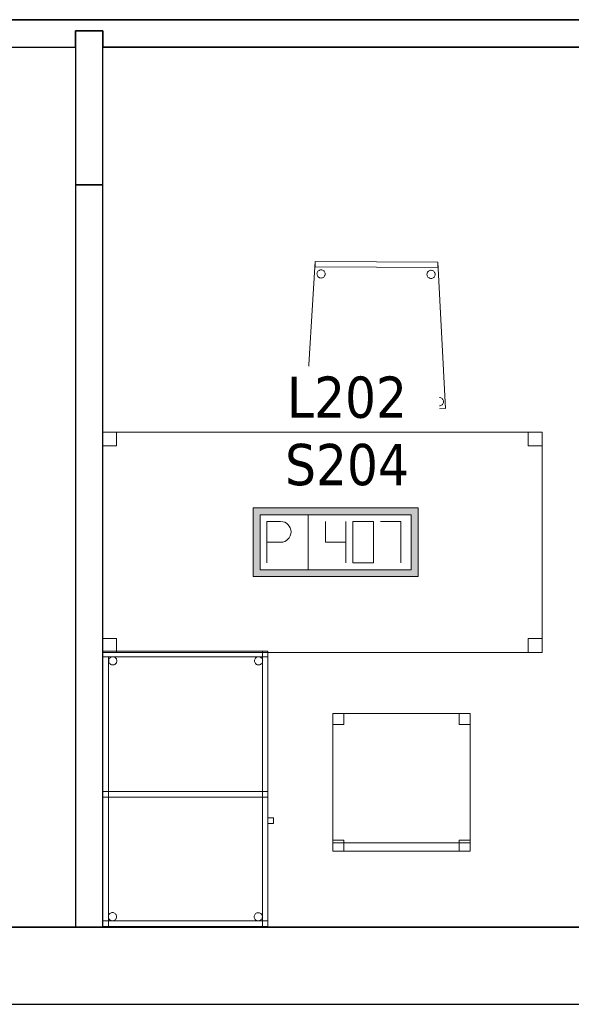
# Model space of a CAD drawing. Header units: metres. Extents: x 397.7 to 427.5, y 12.7 to 28.4.
# Tile 14 of 130: x 408.2 to 410.3, y 12.8 to 16.4. Entities that reach past the tile are written whole.
import ezdxf

# ---------------------------------------------------------------- set-up
doc = ezdxf.new("R2010")
doc.units = ezdxf.units.M
doc.layers.add('01_SUELOS', color=7, linetype='Continuous', lineweight=25, true_color=0x007f00)
for name, color, linetype, lineweight in [('02_MOBILIARIO', 7, 'Continuous', 18), ('A-DETL-____-MBND', 7, 'Continuous', 18), ('A-WALL-____-MCUT', 7, 'Continuous', 25), ('A-WALL-____-OTLN', 7, 'Continuous', 25), ('E-ELEC-FIXT-IDEN', 7, 'Continuous', 30)]:
    doc.layers.add(name, color=color, linetype=linetype, lineweight=lineweight)
doc.styles.add('Tahoma_3', font='tahoma.ttf', dxfattribs={"height": 0.15})

# ---------------------------------------------------------------- blocks, each defined once
blk = doc.blocks.new('Family - Taula 100X60_P2-152700-05_ELEC_P2')
at = {"layer": 'A-DETL-____-MBND', "color": 253, "true_color": 0xaaaaaa}
for p, q in [((0, 1), (0.58, 1)), ((0, 0), (0, 1)), ((0.58, 1), (0, 1)), ((0, 1), (0, 0)), ((0.6, 1), (0, 1)), ((0, 1), (0.6, 1)), ((0, 1), (0, 0)), ((0, 0), (0, 1)), ((0, 0.98), (0, 1)), ((0, 1), (0, 0.98)), ((0, 1), (0.6, 1)), ((0.6, 1), (0, 1)), ((0.6, 1), (0, 1)), ((0, 1), (0.6, 1)), ((0, 1), (0, 0)), ((0, 0), (0, 1)), ((0, 0.98), (0.02, 0.98)), ((0.02, 0.98), (0, 0.98)), ((0, 0), (0, 0.98)), ((0, 0.98), (0, 0)), ((0.6, 0.98), (0, 0.98)), ((0, 0.98), (0.6, 0.98)), ((0.02, 0.98), (0.02, 0)), ((0.02, 0), (0.02, 0.98)), ((0.0212, 0.965), (0.0215, 0.9676)), ((0.0215, 0.9676), (0.0212, 0.965)), ((0.0215, 0.9676), (0.0221, 0.9701)), ((0.0221, 0.9701), (0.0215, 0.9676)), ((0.0221, 0.9701), (0.0232, 0.9725)), ((0.0232, 0.9725), (0.0221, 0.9701)), ((0.0232, 0.9725), (0.0247, 0.9746)), ((0.0247, 0.9746), (0.0232, 0.9725)), ((0.0247, 0.9746), (0.0266, 0.9764)), ((0.0266, 0.9764), (0.0247, 0.9746)), ((0.0266, 0.9764), (0.0287, 0.9779)), ((0.0287, 0.9779), (0.0266, 0.9764)), ((0.0287, 0.9779), (0.0311, 0.979)), ((0.0311, 0.979), (0.0287, 0.9779)), ((0.0311, 0.979), (0.0336, 0.9797)), ((0.0336, 0.9797), (0.0311, 0.979)), ((0.0336, 0.9797), (0.0362, 0.9799)), ((0.0362, 0.9799), (0.0336, 0.9797)), ((0.0362, 0.9799), (0.0388, 0.9797)), ((0.0388, 0.9797), (0.0362, 0.9799)), ((0.0388, 0.9797), (0.0413, 0.979)), ((0.0413, 0.979), (0.0388, 0.9797)), ((0.0413, 0.979), (0.0436, 0.9779)), ((0.0436, 0.9779), (0.0413, 0.979)), ((0.0436, 0.9779), (0.0458, 0.9764)), ((0.0458, 0.9764), (0.0436, 0.9779)), ((0.0458, 0.9764), (0.0476, 0.9746)), ((0.0476, 0.9746), (0.0458, 0.9764)), ((0.0476, 0.9746), (0.0491, 0.9725)), ((0.0491, 0.9725), (0.0476, 0.9746)), ((0.0491, 0.9725), (0.0502, 0.9701)), ((0.0502, 0.9701), (0.0491, 0.9725)), ((0.0502, 0.9701), (0.0509, 0.9676)), ((0.0509, 0.9676), (0.0502, 0.9701)), ((0.0509, 0.9676), (0.0511, 0.965)), ((0.0511, 0.965), (0.0509, 0.9676)), ((0.5512, 0.965), (0.5515, 0.9676)), ((0.5515, 0.9676), (0.5512, 0.965)), ((0.5515, 0.9676), (0.5521, 0.9701)), ((0.5521, 0.9701), (0.5515, 0.9676)), ((0.5521, 0.9701), (0.5532, 0.9725)), ((0.5532, 0.9725), (0.5521, 0.9701)), ((0.5532, 0.9725), (0.5547, 0.9746)), ((0.5547, 0.9746), (0.5532, 0.9725)), ((0.5547, 0.9746), (0.5566, 0.9764)), ((0.5566, 0.9764), (0.5547, 0.9746)), ((0.5566, 0.9764), (0.5587, 0.9779)), ((0.5587, 0.9779), (0.5566, 0.9764)), ((0.5587, 0.9779), (0.5611, 0.979)), ((0.5611, 0.979), (0.5587, 0.9779)), ((0.5611, 0.979), (0.5636, 0.9797)), ((0.5636, 0.9797), (0.5611, 0.979)), ((0.5636, 0.9797), (0.5662, 0.9799)), ((0.5662, 0.9799), (0.5636, 0.9797)), ((0.5662, 0.9799), (0.5688, 0.9797)), ((0.5688, 0.9797), (0.5662, 0.9799)), ((0.5688, 0.9797), (0.5713, 0.979)), ((0.5713, 0.979), (0.5688, 0.9797)), ((0.5713, 0.979), (0.5736, 0.9779)), ((0.5736, 0.9779), (0.5713, 0.979)), ((0.5736, 0.9779), (0.5758, 0.9764)), ((0.5758, 0.9764), (0.5736, 0.9779)), ((0.5758, 0.9764), (0.5776, 0.9746)), ((0.5776, 0.9746), (0.5758, 0.9764)), ((0.5776, 0.9746), (0.5791, 0.9725)), ((0.5791, 0.9725), (0.5776, 0.9746)), ((0.5791, 0.9725), (0.5802, 0.9701)), ((0.5802, 0.9701), (0.5791, 0.9725)), ((0.58, 1), (0.58, 0)), ((0.58, 0), (0.58, 1)), ((0.5802, 0.9701), (0.5809, 0.9676)), ((0.5809, 0.9676), (0.5802, 0.9701)), ((0.5809, 0.9676), (0.5811, 0.965)), ((0.5811, 0.965), (0.5809, 0.9676)), ((0.6, 0), (0.6, 1)), ((0.6, 1), (0.6, 0)), ((0.6, 1), (0.6, 0.98)), ((0.6, 1), (0.6, 0.98)), ((0.6, 0), (0.6, 1)), ((0.6, 1), (0.6, 0)), ((0.0215, 0.9624), (0.0212, 0.965)), ((0.0212, 0.965), (0.0215, 0.9624)), ((0.0221, 0.9599), (0.0215, 0.9624)), ((0.0215, 0.9624), (0.0221, 0.9599)), ((0.0232, 0.9575), (0.0221, 0.9599)), ((0.0221, 0.9599), (0.0232, 0.9575)), ((0.0247, 0.9554), (0.0232, 0.9575)), ((0.0232, 0.9575), (0.0247, 0.9554)), ((0.0266, 0.9536), (0.0247, 0.9554)), ((0.0247, 0.9554), (0.0266, 0.9536)), ((0.0287, 0.9521), (0.0266, 0.9536)), ((0.0266, 0.9536), (0.0287, 0.9521)), ((0.0311, 0.951), (0.0287, 0.9521)), ((0.0287, 0.9521), (0.0311, 0.951)), ((0.0336, 0.9503), (0.0311, 0.951)), ((0.0311, 0.951), (0.0336, 0.9503)), ((0.0362, 0.9501), (0.0336, 0.9503)), ((0.0336, 0.9503), (0.0362, 0.9501)), ((0.0388, 0.9503), (0.0362, 0.9501)), ((0.0362, 0.9501), (0.0388, 0.9503)), ((0.0413, 0.951), (0.0388, 0.9503)), ((0.0388, 0.9503), (0.0413, 0.951)), ((0.0436, 0.9521), (0.0413, 0.951)), ((0.0413, 0.951), (0.0436, 0.9521)), ((0.0458, 0.9536), (0.0436, 0.9521)), ((0.0436, 0.9521), (0.0458, 0.9536)), ((0.0476, 0.9554), (0.0458, 0.9536)), ((0.0458, 0.9536), (0.0476, 0.9554)), ((0.0491, 0.9575), (0.0476, 0.9554)), ((0.0476, 0.9554), (0.0491, 0.9575)), ((0.0502, 0.9599), (0.0491, 0.9575)), ((0.0491, 0.9575), (0.0502, 0.9599)), ((0.0509, 0.9624), (0.0502, 0.9599)), ((0.0502, 0.9599), (0.0509, 0.9624)), ((0.0511, 0.965), (0.0509, 0.9624)), ((0.0509, 0.9624), (0.0511, 0.965)), ((0.5515, 0.9624), (0.5512, 0.965)), ((0.5512, 0.965), (0.5515, 0.9624)), ((0.5521, 0.9599), (0.5515, 0.9624)), ((0.5515, 0.9624), (0.5521, 0.9599)), ((0.5532, 0.9575), (0.5521, 0.9599)), ((0.5521, 0.9599), (0.5532, 0.9575)), ((0.5547, 0.9554), (0.5532, 0.9575)), ((0.5532, 0.9575), (0.5547, 0.9554)), ((0.5566, 0.9536), (0.5547, 0.9554)), ((0.5547, 0.9554), (0.5566, 0.9536)), ((0.5587, 0.9521), (0.5566, 0.9536)), ((0.5566, 0.9536), (0.5587, 0.9521)), ((0.5611, 0.951), (0.5587, 0.9521)), ((0.5587, 0.9521), (0.5611, 0.951)), ((0.5636, 0.9503), (0.5611, 0.951)), ((0.5611, 0.951), (0.5636, 0.9503)), ((0.5662, 0.9501), (0.5636, 0.9503)), ((0.5636, 0.9503), (0.5662, 0.9501)), ((0.5688, 0.9503), (0.5662, 0.9501)), ((0.5662, 0.9501), (0.5688, 0.9503)), ((0.5713, 0.951), (0.5688, 0.9503)), ((0.5688, 0.9503), (0.5713, 0.951)), ((0.5736, 0.9521), (0.5713, 0.951)), ((0.5713, 0.951), (0.5736, 0.9521)), ((0.5758, 0.9536), (0.5736, 0.9521)), ((0.5736, 0.9521), (0.5758, 0.9536)), ((0.5776, 0.9554), (0.5758, 0.9536)), ((0.5758, 0.9536), (0.5776, 0.9554)), ((0.5791, 0.9575), (0.5776, 0.9554)), ((0.5776, 0.9554), (0.5791, 0.9575)), ((0.5802, 0.9599), (0.5791, 0.9575)), ((0.5791, 0.9575), (0.5802, 0.9599)), ((0.5809, 0.9624), (0.5802, 0.9599)), ((0.5802, 0.9599), (0.5809, 0.9624)), ((0.5811, 0.965), (0.5809, 0.9624)), ((0.5809, 0.9624), (0.5811, 0.965)), ((0, 0.47), (0, 0.49)), ((0, 0.49), (0, 0.47)), ((0, 0.49), (0.6, 0.49)), ((0.6, 0.49), (0, 0.49)), ((0, 0.47), (0, 0.49)), ((0, 0.49), (0, 0.47)), ((0, 0.49), (0.58, 0.49)), ((0.58, 0.49), (0, 0.49)), ((0.6, 0.47), (0, 0.47)), ((0, 0.47), (0.6, 0.47)), ((0.58, 0.47), (0, 0.47)), ((0, 0.47), (0.58, 0.47)), ((0.58, 0.49), (0.58, 0.47)), ((0.58, 0.49), (0.58, 0.47)), ((0.58, 0.49), (0.6, 0.49)), ((0.6, 0.49), (0.58, 0.49)), ((0.58, 0), (0.58, 0.49)), ((0.58, 0.49), (0.58, 0)), ((0.6, 0.49), (0.6, 0.47)), ((0.6, 0.49), (0.6, 0.47)), ((0.6, 0.49), (0.6, 0)), ((0.6, 0), (0.6, 0.49)), ((0.6, 0.3744), (0.6, 0.3944)), ((0.6, 0.3944), (0.62, 0.3944)), ((0.62, 0.3944), (0.6, 0.3944)), ((0.6, 0.3944), (0.6, 0.3744)), ((0.62, 0.3944), (0.62, 0.3744)), ((0.62, 0.3744), (0.62, 0.3944)), ((0.62, 0.3744), (0.6, 0.3744)), ((0.6, 0.3744), (0.62, 0.3744)), ((0.02, 0.0353), (0.0203, 0.0379)), ((0.0203, 0.0379), (0.02, 0.0353)), ((0.0203, 0.0379), (0.0209, 0.0404)), ((0.0209, 0.0404), (0.0203, 0.0379)), ((0.0209, 0.0404), (0.022, 0.0428)), ((0.022, 0.0428), (0.0209, 0.0404)), ((0.022, 0.0428), (0.0235, 0.0449)), ((0.0235, 0.0449), (0.022, 0.0428)), ((0.0235, 0.0449), (0.0254, 0.0467)), ((0.0254, 0.0467), (0.0235, 0.0449)), ((0.0254, 0.0467), (0.0275, 0.0482)), ((0.0275, 0.0482), (0.0254, 0.0467)), ((0.0275, 0.0482), (0.0299, 0.0493)), ((0.0299, 0.0493), (0.0275, 0.0482)), ((0.0299, 0.0493), (0.0324, 0.05)), ((0.0324, 0.05), (0.0299, 0.0493)), ((0.0324, 0.05), (0.035, 0.0502)), ((0.035, 0.0502), (0.0324, 0.05)), ((0.035, 0.0502), (0.0376, 0.05)), ((0.0376, 0.05), (0.035, 0.0502)), ((0.0376, 0.05), (0.0401, 0.0493)), ((0.0401, 0.0493), (0.0376, 0.05)), ((0.0401, 0.0493), (0.0424, 0.0482)), ((0.0424, 0.0482), (0.0401, 0.0493)), ((0.0424, 0.0482), (0.0446, 0.0467)), ((0.0446, 0.0467), (0.0424, 0.0482)), ((0.0446, 0.0467), (0.0464, 0.0449)), ((0.0464, 0.0449), (0.0446, 0.0467)), ((0.0464, 0.0449), (0.0479, 0.0428)), ((0.0479, 0.0428), (0.0464, 0.0449)), ((0.0479, 0.0428), (0.049, 0.0404)), ((0.049, 0.0404), (0.0479, 0.0428)), ((0.049, 0.0404), (0.0497, 0.0379)), ((0.0497, 0.0379), (0.049, 0.0404)), ((0.0497, 0.0379), (0.0499, 0.0353)), ((0.0499, 0.0353), (0.0497, 0.0379)), ((0.5501, 0.035), (0.5503, 0.0375)), ((0.5503, 0.0375), (0.5501, 0.035)), ((0.5503, 0.0375), (0.551, 0.0401)), ((0.551, 0.0401), (0.5503, 0.0375)), ((0.551, 0.0401), (0.5521, 0.0424)), ((0.5521, 0.0424), (0.551, 0.0401)), ((0.5521, 0.0424), (0.5536, 0.0446)), ((0.5536, 0.0446), (0.5521, 0.0424)), ((0.5536, 0.0446), (0.5554, 0.0464)), ((0.5554, 0.0464), (0.5536, 0.0446)), ((0.5554, 0.0464), (0.5575, 0.0479)), ((0.5575, 0.0479), (0.5554, 0.0464)), ((0.5575, 0.0479), (0.5599, 0.049)), ((0.5599, 0.049), (0.5575, 0.0479)), ((0.5599, 0.049), (0.5624, 0.0497)), ((0.5624, 0.0497), (0.5599, 0.049)), ((0.5624, 0.0497), (0.565, 0.0499)), ((0.565, 0.0499), (0.5624, 0.0497)), ((0.565, 0.0499), (0.5676, 0.0497)), ((0.5676, 0.0497), (0.565, 0.0499)), ((0.5676, 0.0497), (0.5701, 0.049)), ((0.5701, 0.049), (0.5676, 0.0497)), ((0.5701, 0.049), (0.5725, 0.0479)), ((0.5725, 0.0479), (0.5701, 0.049)), ((0.5725, 0.0479), (0.5746, 0.0464)), ((0.5746, 0.0464), (0.5725, 0.0479)), ((0.5746, 0.0464), (0.5764, 0.0446)), ((0.5764, 0.0446), (0.5746, 0.0464)), ((0.5764, 0.0446), (0.5779, 0.0424)), ((0.5779, 0.0424), (0.5764, 0.0446)), ((0.5779, 0.0424), (0.579, 0.0401)), ((0.579, 0.0401), (0.5779, 0.0424)), ((0.579, 0.0401), (0.5797, 0.0375)), ((0.5797, 0.0375), (0.579, 0.0401)), ((0.5797, 0.0375), (0.5799, 0.035)), ((0.5799, 0.035), (0.5797, 0.0375)), ((0, 0), (0, 0.02)), ((0, 0.02), (0, 0)), ((0, 0.02), (0.6, 0.02)), ((0.6, 0.02), (0, 0.02)), ((0, 0), (0.6, 0)), ((0.6, 0), (0, 0)), ((0.6, 0), (0, 0)), ((0, 0), (0.6, 0)), ((0.02, 0), (0, 0)), ((0, 0), (0.6, 0)), ((0.6, 0), (0, 0)), ((0.0203, 0.0327), (0.02, 0.0353)), ((0.02, 0.0353), (0.0203, 0.0327)), ((0.0209, 0.0302), (0.0203, 0.0327)), ((0.0203, 0.0327), (0.0209, 0.0302)), ((0.022, 0.0278), (0.0209, 0.0302)), ((0.0209, 0.0302), (0.022, 0.0278)), ((0.0235, 0.0257), (0.022, 0.0278)), ((0.022, 0.0278), (0.0235, 0.0257)), ((0.0254, 0.0238), (0.0235, 0.0257)), ((0.0235, 0.0257), (0.0254, 0.0238)), ((0.0275, 0.0224), (0.0254, 0.0238)), ((0.0254, 0.0238), (0.0275, 0.0224)), ((0.0299, 0.0213), (0.0275, 0.0224)), ((0.0275, 0.0224), (0.0299, 0.0213)), ((0.0324, 0.0206), (0.0299, 0.0213)), ((0.0299, 0.0213), (0.0324, 0.0206)), ((0.035, 0.0204), (0.0324, 0.0206)), ((0.0324, 0.0206), (0.035, 0.0204)), ((0.0376, 0.0206), (0.035, 0.0204)), ((0.035, 0.0204), (0.0376, 0.0206)), ((0.0401, 0.0213), (0.0376, 0.0206)), ((0.0376, 0.0206), (0.0401, 0.0213)), ((0.0424, 0.0224), (0.0401, 0.0213)), ((0.0401, 0.0213), (0.0424, 0.0224)), ((0.0446, 0.0238), (0.0424, 0.0224)), ((0.0424, 0.0224), (0.0446, 0.0238)), ((0.0464, 0.0257), (0.0446, 0.0238)), ((0.0446, 0.0238), (0.0464, 0.0257)), ((0.0479, 0.0278), (0.0464, 0.0257)), ((0.0464, 0.0257), (0.0479, 0.0278)), ((0.049, 0.0302), (0.0479, 0.0278)), ((0.0479, 0.0278), (0.049, 0.0302)), ((0.0497, 0.0327), (0.049, 0.0302)), ((0.049, 0.0302), (0.0497, 0.0327)), ((0.0499, 0.0353), (0.0497, 0.0327)), ((0.0497, 0.0327), (0.0499, 0.0353)), ((0.5503, 0.0324), (0.5501, 0.035)), ((0.5501, 0.035), (0.5503, 0.0324)), ((0.551, 0.0298), (0.5503, 0.0324)), ((0.5503, 0.0324), (0.551, 0.0298)), ((0.5521, 0.0275), (0.551, 0.0298)), ((0.551, 0.0298), (0.5521, 0.0275)), ((0.5536, 0.0254), (0.5521, 0.0275)), ((0.5521, 0.0275), (0.5536, 0.0254)), ((0.5554, 0.0235), (0.5536, 0.0254)), ((0.5536, 0.0254), (0.5554, 0.0235)), ((0.5575, 0.022), (0.5554, 0.0235)), ((0.5554, 0.0235), (0.5575, 0.022)), ((0.5599, 0.0209), (0.5575, 0.022)), ((0.5575, 0.022), (0.5599, 0.0209)), ((0.5624, 0.0202), (0.5599, 0.0209)), ((0.5599, 0.0209), (0.5624, 0.0202)), ((0.565, 0.02), (0.5624, 0.0202)), ((0.5624, 0.0202), (0.565, 0.02)), ((0.5676, 0.0202), (0.565, 0.02)), ((0.565, 0.02), (0.5676, 0.0202)), ((0.5701, 0.0209), (0.5676, 0.0202)), ((0.5676, 0.0202), (0.5701, 0.0209)), ((0.5725, 0.022), (0.5701, 0.0209)), ((0.5701, 0.0209), (0.5725, 0.022)), ((0.5746, 0.0235), (0.5725, 0.022)), ((0.5725, 0.022), (0.5746, 0.0235)), ((0.5764, 0.0254), (0.5746, 0.0235)), ((0.5746, 0.0235), (0.5764, 0.0254)), ((0.5779, 0.0275), (0.5764, 0.0254)), ((0.5764, 0.0254), (0.5779, 0.0275)), ((0.579, 0.0298), (0.5779, 0.0275)), ((0.5779, 0.0275), (0.579, 0.0298)), ((0.5797, 0.0324), (0.579, 0.0298)), ((0.579, 0.0298), (0.5797, 0.0324)), ((0.5799, 0.035), (0.5797, 0.0324)), ((0.5797, 0.0324), (0.5799, 0.035)), ((0.6, 0), (0.58, 0)), ((0.6, 0), (0.58, 0)), ((0.6, 0.02), (0.6, 0)), ((0.6, 0.02), (0.6, 0)), ((0.58, 0), (0, 0)), ((0, 0), (0.58, 0)), ((0.02, 0), (0, 0))]:
    blk.add_line(p, q, dxfattribs=at)
blk = doc.blocks.new('Family - Mampara P2-152729-05_ELEC_P2')
at = {"layer": 'A-WALL-____-MCUT', "color": 253, "true_color": 0xaaaaaa}
for p, q in [((0.56, 0.1), (0, 0.1)), ((0, 0.1), (0, 0)), ((0.56, 0), (0.56, 0.1)), ((0, 0), (0.56, 0))]:
    blk.add_line(p, q, dxfattribs=at)
at = {"layer": 'A-WALL-____-OTLN', "color": 253, "true_color": 0xaaaaaa}
for p, q in [((0.56, 0.1), (0, 0.1)), ((0, 0.1), (0, 0)), ((0.56, 0), (0.56, 0.1)), ((0, 0), (0.56, 0))]:
    blk.add_line(p, q, dxfattribs=at)
at = {"layer": 'A-WALL-____-OTLN', "color": 253, "lineweight": 18, "true_color": 0xaaaaaa}
blk.add_line((0, 0), (0.56, 0), dxfattribs=at)
blk = doc.blocks.new('Family - Mur P2-152758-05_ELEC_P2')
at = {"layer": 'A-WALL-____-MCUT', "color": 253, "true_color": 0xaaaaaa}
for p, q in [((25.4738, 0.28), (0.0555, 0.28)), ((0, 0), (25.4158, 0))]:
    blk.add_line(p, q, dxfattribs=at)
at = {"layer": 'A-WALL-____-OTLN', "color": 253, "true_color": 0xaaaaaa}
for p, q in [((25.4738, 0.28), (0.0555, 0.28)), ((0, 0), (25.4158, 0))]:
    blk.add_line(p, q, dxfattribs=at)
at = {"layer": 'A-WALL-____-OTLN', "color": 253, "lineweight": 18, "true_color": 0xaaaaaa}
blk.add_line((0, 0), (25.4158, 0), dxfattribs=at)
blk = doc.blocks.new('Family - Evans P2-152760-05_ELEC_P2')
at = {"layer": 'A-WALL-____-MCUT', "color": 253, "true_color": 0xaaaaaa}
for p, q in [((2.698, 0.1), (0, 0.1)), ((0, 0.1), (0, 0)), ((2.698, 0), (2.698, 0.1)), ((0, 0), (2.698, 0))]:
    blk.add_line(p, q, dxfattribs=at)
at = {"layer": 'A-WALL-____-OTLN', "color": 253, "true_color": 0xaaaaaa}
for p, q in [((2.698, 0.1), (0, 0.1)), ((0, 0.1), (0, 0)), ((2.698, 0), (2.698, 0.1)), ((0, 0), (2.698, 0))]:
    blk.add_line(p, q, dxfattribs=at)
at = {"layer": 'A-WALL-____-OTLN', "color": 253, "lineweight": 18, "true_color": 0xaaaaaa}
blk.add_line((0, 0), (2.698, 0), dxfattribs=at)
blk = doc.blocks.new('Family - LONDR55-XX_ZZ-ARQ-CAA-M3D-Londres55-152793-05_ELEC_P2')
at = {"layer": '01_SUELOS', "color": 9, "true_color": 0xaad4aa}
for p, q in [((0, 0), (25.4191, 0)), ((25.4191, 0), (0, 0))]:
    blk.add_line(p, q, dxfattribs=at)
blk = doc.blocks.new('Family - Mampara P2-152874-05_ELEC_P2')
at = {"layer": 'A-WALL-____-MCUT', "color": 253, "true_color": 0xaaaaaa}
for p, q in [((6.3478, 0.1), (4.1378, 0.1)), ((6.3478, 0.04), (6.3478, 0.1)), ((8.3078, 0.1), (6.4478, 0.1)), ((6.4478, 0.1), (6.4478, 0.04)), ((6.4478, 0.04), (6.3478, 0.04)), ((4.1378, 0), (8.3078, 0))]:
    blk.add_line(p, q, dxfattribs=at)
at = {"layer": 'A-WALL-____-OTLN', "color": 253, "true_color": 0xaaaaaa}
for p, q in [((4.1378, 0.1), (6.3478, 0.1)), ((6.3478, 0.1), (6.3478, 0.04)), ((6.4478, 0.04), (6.4478, 0.1)), ((8.3078, 0.1), (6.4478, 0.1)), ((6.3478, 0.04), (6.4478, 0.04)), ((8.3078, 0), (4.1378, 0))]:
    blk.add_line(p, q, dxfattribs=at)
at = {"layer": 'A-WALL-____-OTLN', "color": 253, "lineweight": 18, "true_color": 0xaaaaaa}
blk.add_line((0, 0), (9.2978, 0), dxfattribs=at)
blk = doc.blocks.new('Family - Cadira confident_P2-152899-05_ELEC_P2')
at = {"layer": 'A-DETL-____-MBND', "color": 253, "true_color": 0xaaaaaa}
for p, q in [((0, 0.0022), (0.0323, 0.5347)), ((0.0323, 0.5347), (0, 0.0022)), ((0.0322, 0.5147), (0.0323, 0.5347)), ((0.0323, 0.5347), (0.0322, 0.5147)), ((0.4787, 0.5127), (0.0322, 0.5147)), ((0.0322, 0.5147), (0.4787, 0.5127)), ((0.0323, 0.5347), (0.4788, 0.5327)), ((0.4788, 0.5327), (0.0323, 0.5347)), ((0.0323, 0.5347), (0.4788, 0.5327)), ((0.4788, 0.5327), (0.0323, 0.5347)), ((0.0426, 0.4991), (0.0444, 0.501)), ((0.0444, 0.501), (0.0426, 0.4991)), ((0.0444, 0.501), (0.0466, 0.5024)), ((0.0466, 0.5024), (0.0444, 0.501)), ((0.0466, 0.5024), (0.0489, 0.5035)), ((0.0489, 0.5035), (0.0466, 0.5024)), ((0.0489, 0.5035), (0.0515, 0.5042)), ((0.0515, 0.5042), (0.0489, 0.5035)), ((0.0515, 0.5042), (0.054, 0.5044)), ((0.054, 0.5044), (0.0515, 0.5042)), ((0.054, 0.5044), (0.0566, 0.5042)), ((0.0566, 0.5042), (0.054, 0.5044)), ((0.0566, 0.5042), (0.0592, 0.5035)), ((0.0592, 0.5035), (0.0566, 0.5042)), ((0.0592, 0.5035), (0.0615, 0.5024)), ((0.0615, 0.5024), (0.0592, 0.5035)), ((0.0615, 0.5024), (0.0636, 0.5009)), ((0.0636, 0.5009), (0.0615, 0.5024)), ((0.4466, 0.5007), (0.4489, 0.5018)), ((0.4489, 0.5018), (0.4466, 0.5007)), ((0.4489, 0.5018), (0.4514, 0.5025)), ((0.4514, 0.5025), (0.4489, 0.5018)), ((0.4514, 0.5025), (0.454, 0.5027)), ((0.454, 0.5027), (0.4514, 0.5025)), ((0.454, 0.5027), (0.4566, 0.5024)), ((0.4566, 0.5024), (0.454, 0.5027)), ((0.4566, 0.5024), (0.4591, 0.5018)), ((0.4591, 0.5018), (0.4566, 0.5024)), ((0.4591, 0.5018), (0.4615, 0.5006)), ((0.4615, 0.5006), (0.4591, 0.5018)), ((0.4788, 0.5327), (0.4787, 0.5127)), ((0.4787, 0.5127), (0.4788, 0.5327)), ((0.4788, 0.5327), (0.5065, 0)), ((0.5065, 0), (0.4788, 0.5327)), ((0.039, 0.4895), (0.0393, 0.4921)), ((0.0393, 0.4921), (0.039, 0.4895)), ((0.0393, 0.4869), (0.039, 0.4895)), ((0.039, 0.4895), (0.0393, 0.4869)), ((0.0393, 0.4921), (0.04, 0.4946)), ((0.04, 0.4946), (0.0393, 0.4921)), ((0.0399, 0.4844), (0.0393, 0.4869)), ((0.0393, 0.4869), (0.0399, 0.4844)), ((0.041, 0.4821), (0.0399, 0.4844)), ((0.0399, 0.4844), (0.041, 0.4821)), ((0.04, 0.4946), (0.0411, 0.497)), ((0.0411, 0.497), (0.04, 0.4946)), ((0.0425, 0.4799), (0.041, 0.4821)), ((0.041, 0.4821), (0.0425, 0.4799)), ((0.0411, 0.497), (0.0426, 0.4991)), ((0.0426, 0.4991), (0.0411, 0.497)), ((0.0443, 0.4781), (0.0425, 0.4799)), ((0.0425, 0.4799), (0.0443, 0.4781)), ((0.0465, 0.4766), (0.0443, 0.4781)), ((0.0443, 0.4781), (0.0465, 0.4766)), ((0.0488, 0.4755), (0.0465, 0.4766)), ((0.0465, 0.4766), (0.0488, 0.4755)), ((0.0513, 0.4748), (0.0488, 0.4755)), ((0.0488, 0.4755), (0.0513, 0.4748)), ((0.0539, 0.4745), (0.0513, 0.4748)), ((0.0513, 0.4748), (0.0539, 0.4745)), ((0.0565, 0.4748), (0.0539, 0.4745)), ((0.0539, 0.4745), (0.0565, 0.4748)), ((0.059, 0.4754), (0.0565, 0.4748)), ((0.0565, 0.4748), (0.059, 0.4754)), ((0.0614, 0.4765), (0.059, 0.4754)), ((0.059, 0.4754), (0.0614, 0.4765)), ((0.0635, 0.478), (0.0614, 0.4765)), ((0.0614, 0.4765), (0.0635, 0.478)), ((0.0654, 0.4798), (0.0635, 0.478)), ((0.0635, 0.478), (0.0654, 0.4798)), ((0.0636, 0.5009), (0.0655, 0.499)), ((0.0655, 0.499), (0.0636, 0.5009)), ((0.0669, 0.4819), (0.0654, 0.4798)), ((0.0654, 0.4798), (0.0669, 0.4819)), ((0.0655, 0.499), (0.067, 0.4969)), ((0.067, 0.4969), (0.0655, 0.499)), ((0.068, 0.4843), (0.0669, 0.4819)), ((0.0669, 0.4819), (0.068, 0.4843)), ((0.067, 0.4969), (0.068, 0.4945)), ((0.068, 0.4945), (0.067, 0.4969)), ((0.068, 0.4945), (0.0687, 0.492)), ((0.0687, 0.492), (0.068, 0.4945)), ((0.0687, 0.4868), (0.068, 0.4843)), ((0.068, 0.4843), (0.0687, 0.4868)), ((0.0687, 0.492), (0.0689, 0.4894)), ((0.0689, 0.4894), (0.0687, 0.492)), ((0.0689, 0.4894), (0.0687, 0.4868)), ((0.0687, 0.4868), (0.0689, 0.4894)), ((0.439, 0.4878), (0.4393, 0.4904)), ((0.4393, 0.4904), (0.439, 0.4878)), ((0.4393, 0.4852), (0.439, 0.4878)), ((0.439, 0.4878), (0.4393, 0.4852)), ((0.4393, 0.4904), (0.44, 0.4929)), ((0.44, 0.4929), (0.4393, 0.4904)), ((0.4399, 0.4827), (0.4393, 0.4852)), ((0.4393, 0.4852), (0.4399, 0.4827)), ((0.441, 0.4803), (0.4399, 0.4827)), ((0.4399, 0.4827), (0.441, 0.4803)), ((0.44, 0.4929), (0.4411, 0.4953)), ((0.4411, 0.4953), (0.44, 0.4929)), ((0.4425, 0.4782), (0.441, 0.4803)), ((0.441, 0.4803), (0.4425, 0.4782)), ((0.4411, 0.4953), (0.4426, 0.4974)), ((0.4426, 0.4974), (0.4411, 0.4953)), ((0.4443, 0.4763), (0.4425, 0.4782)), ((0.4425, 0.4782), (0.4443, 0.4763)), ((0.4426, 0.4974), (0.4444, 0.4992)), ((0.4444, 0.4992), (0.4426, 0.4974)), ((0.4465, 0.4748), (0.4443, 0.4763)), ((0.4443, 0.4763), (0.4465, 0.4748)), ((0.4444, 0.4992), (0.4466, 0.5007)), ((0.4466, 0.5007), (0.4444, 0.4992)), ((0.4488, 0.4737), (0.4465, 0.4748)), ((0.4465, 0.4748), (0.4488, 0.4737)), ((0.4513, 0.473), (0.4488, 0.4737)), ((0.4488, 0.4737), (0.4513, 0.473)), ((0.4539, 0.4728), (0.4513, 0.473)), ((0.4513, 0.473), (0.4539, 0.4728)), ((0.4565, 0.473), (0.4539, 0.4728)), ((0.4539, 0.4728), (0.4565, 0.473)), ((0.459, 0.4737), (0.4565, 0.473)), ((0.4565, 0.473), (0.459, 0.4737)), ((0.4614, 0.4748), (0.459, 0.4737)), ((0.459, 0.4737), (0.4614, 0.4748)), ((0.4635, 0.4763), (0.4614, 0.4748)), ((0.4614, 0.4748), (0.4635, 0.4763)), ((0.4615, 0.5006), (0.4636, 0.4991)), ((0.4636, 0.4991), (0.4615, 0.5006)), ((0.4654, 0.4781), (0.4635, 0.4763)), ((0.4635, 0.4763), (0.4654, 0.4781)), ((0.4636, 0.4991), (0.4655, 0.4973)), ((0.4655, 0.4973), (0.4636, 0.4991)), ((0.4669, 0.4802), (0.4654, 0.4781)), ((0.4654, 0.4781), (0.4669, 0.4802)), ((0.4655, 0.4973), (0.4669, 0.4951)), ((0.4669, 0.4951), (0.4655, 0.4973)), ((0.4669, 0.4951), (0.468, 0.4928)), ((0.468, 0.4928), (0.4669, 0.4951)), ((0.468, 0.4826), (0.4669, 0.4802)), ((0.4669, 0.4802), (0.468, 0.4826)), ((0.468, 0.4928), (0.4687, 0.4903)), ((0.4687, 0.4903), (0.468, 0.4928)), ((0.4687, 0.4851), (0.468, 0.4826)), ((0.468, 0.4826), (0.4687, 0.4851)), ((0.4687, 0.4903), (0.4689, 0.4877)), ((0.4689, 0.4877), (0.4687, 0.4903)), ((0.4689, 0.4877), (0.4687, 0.4851)), ((0.4687, 0.4851), (0.4689, 0.4877)), ((0.0114, 0.0347), (0.0129, 0.0368)), ((0.0129, 0.0368), (0.0114, 0.0347)), ((0.0129, 0.0368), (0.0148, 0.0387)), ((0.0148, 0.0387), (0.0129, 0.0368)), ((0.0148, 0.0387), (0.0169, 0.0402)), ((0.0169, 0.0402), (0.0148, 0.0387)), ((0.0169, 0.0402), (0.0193, 0.0413)), ((0.0193, 0.0413), (0.0169, 0.0402)), ((0.0193, 0.0413), (0.0218, 0.0419)), ((0.0218, 0.0419), (0.0193, 0.0413)), ((0.0218, 0.0419), (0.0244, 0.0421)), ((0.0244, 0.0421), (0.0218, 0.0419)), ((0.0244, 0.0421), (0.027, 0.0419)), ((0.027, 0.0419), (0.0244, 0.0421)), ((0.027, 0.0419), (0.0295, 0.0412)), ((0.0295, 0.0412), (0.027, 0.0419)), ((0.0295, 0.0412), (0.0319, 0.0401)), ((0.0319, 0.0401), (0.0295, 0.0412)), ((0.0319, 0.0401), (0.034, 0.0386)), ((0.034, 0.0386), (0.0319, 0.0401)), ((0.034, 0.0386), (0.0358, 0.0367)), ((0.0358, 0.0367), (0.034, 0.0386)), ((0.0358, 0.0367), (0.0373, 0.0346)), ((0.0373, 0.0346), (0.0358, 0.0367)), ((0.4729, 0.0348), (0.4748, 0.0367)), ((0.4748, 0.0367), (0.4729, 0.0348)), ((0.4748, 0.0367), (0.4769, 0.0382)), ((0.4769, 0.0382), (0.4748, 0.0367)), ((0.4769, 0.0382), (0.4793, 0.0393)), ((0.4793, 0.0393), (0.4769, 0.0382)), ((0.4793, 0.0393), (0.4818, 0.0399)), ((0.4818, 0.0399), (0.4793, 0.0393)), ((0.4818, 0.0399), (0.4844, 0.0401)), ((0.4844, 0.0401), (0.4818, 0.0399)), ((0.4844, 0.0401), (0.487, 0.0399)), ((0.487, 0.0399), (0.4844, 0.0401)), ((0.487, 0.0399), (0.4895, 0.0392)), ((0.4895, 0.0392), (0.487, 0.0399)), ((0.4895, 0.0392), (0.4919, 0.0381)), ((0.4919, 0.0381), (0.4895, 0.0392)), ((0.4919, 0.0381), (0.494, 0.0366)), ((0.494, 0.0366), (0.4919, 0.0381)), ((0.494, 0.0366), (0.4958, 0.0347)), ((0.4958, 0.0347), (0.494, 0.0366)), ((0.5065, 0), (0, 0.0022)), ((0, 0.0022), (0.5065, 0)), ((0.0094, 0.0273), (0.0096, 0.0298)), ((0.0096, 0.0298), (0.0094, 0.0273)), ((0.0096, 0.0247), (0.0094, 0.0273)), ((0.0094, 0.0273), (0.0096, 0.0247)), ((0.0096, 0.0298), (0.0103, 0.0324)), ((0.0103, 0.0324), (0.0096, 0.0298)), ((0.0103, 0.0221), (0.0096, 0.0247)), ((0.0096, 0.0247), (0.0103, 0.0221)), ((0.0103, 0.0324), (0.0114, 0.0347)), ((0.0114, 0.0347), (0.0103, 0.0324)), ((0.0114, 0.0198), (0.0103, 0.0221)), ((0.0103, 0.0221), (0.0114, 0.0198)), ((0.0128, 0.0176), (0.0114, 0.0198)), ((0.0114, 0.0198), (0.0128, 0.0176)), ((0.0147, 0.0158), (0.0128, 0.0176)), ((0.0128, 0.0176), (0.0147, 0.0158)), ((0.0168, 0.0143), (0.0147, 0.0158)), ((0.0147, 0.0158), (0.0168, 0.0143)), ((0.0192, 0.0132), (0.0168, 0.0143)), ((0.0168, 0.0143), (0.0192, 0.0132)), ((0.0217, 0.0125), (0.0192, 0.0132)), ((0.0192, 0.0132), (0.0217, 0.0125)), ((0.0243, 0.0123), (0.0217, 0.0125)), ((0.0217, 0.0125), (0.0243, 0.0123)), ((0.0269, 0.0125), (0.0243, 0.0123)), ((0.0243, 0.0123), (0.0269, 0.0125)), ((0.0294, 0.0131), (0.0269, 0.0125)), ((0.0269, 0.0125), (0.0294, 0.0131)), ((0.0317, 0.0142), (0.0294, 0.0131)), ((0.0294, 0.0131), (0.0317, 0.0142)), ((0.0339, 0.0157), (0.0317, 0.0142)), ((0.0317, 0.0142), (0.0339, 0.0157)), ((0.0357, 0.0175), (0.0339, 0.0157)), ((0.0339, 0.0157), (0.0357, 0.0175)), ((0.0372, 0.0197), (0.0357, 0.0175)), ((0.0357, 0.0175), (0.0372, 0.0197)), ((0.0383, 0.022), (0.0372, 0.0197)), ((0.0372, 0.0197), (0.0383, 0.022)), ((0.0373, 0.0346), (0.0384, 0.0322)), ((0.0384, 0.0322), (0.0373, 0.0346)), ((0.039, 0.0245), (0.0383, 0.022)), ((0.0383, 0.022), (0.039, 0.0245)), ((0.0384, 0.0322), (0.0391, 0.0297)), ((0.0391, 0.0297), (0.0384, 0.0322)), ((0.0393, 0.0271), (0.039, 0.0245)), ((0.039, 0.0245), (0.0393, 0.0271)), ((0.0391, 0.0297), (0.0393, 0.0271)), ((0.0393, 0.0271), (0.0391, 0.0297)), ((0.4694, 0.0253), (0.4696, 0.0279)), ((0.4696, 0.0279), (0.4694, 0.0253)), ((0.4696, 0.0227), (0.4694, 0.0253)), ((0.4694, 0.0253), (0.4696, 0.0227)), ((0.4696, 0.0279), (0.4703, 0.0304)), ((0.4703, 0.0304), (0.4696, 0.0279)), ((0.4703, 0.0201), (0.4696, 0.0227)), ((0.4696, 0.0227), (0.4703, 0.0201)), ((0.4703, 0.0304), (0.4714, 0.0327)), ((0.4714, 0.0327), (0.4703, 0.0304)), ((0.4714, 0.0178), (0.4703, 0.0201)), ((0.4703, 0.0201), (0.4714, 0.0178)), ((0.4714, 0.0327), (0.4729, 0.0348)), ((0.4729, 0.0348), (0.4714, 0.0327)), ((0.4728, 0.0156), (0.4714, 0.0178)), ((0.4714, 0.0178), (0.4728, 0.0156)), ((0.4747, 0.0138), (0.4728, 0.0156)), ((0.4728, 0.0156), (0.4747, 0.0138)), ((0.4768, 0.0123), (0.4747, 0.0138)), ((0.4747, 0.0138), (0.4768, 0.0123)), ((0.4792, 0.0112), (0.4768, 0.0123)), ((0.4768, 0.0123), (0.4792, 0.0112)), ((0.4817, 0.0105), (0.4792, 0.0112)), ((0.4792, 0.0112), (0.4817, 0.0105)), ((0.4843, 0.0103), (0.4817, 0.0105)), ((0.4817, 0.0105), (0.4843, 0.0103)), ((0.4869, 0.0105), (0.4843, 0.0103)), ((0.4843, 0.0103), (0.4869, 0.0105)), ((0.4894, 0.0111), (0.4869, 0.0105)), ((0.4869, 0.0105), (0.4894, 0.0111)), ((0.4917, 0.0122), (0.4894, 0.0111)), ((0.4894, 0.0111), (0.4917, 0.0122)), ((0.4939, 0.0137), (0.4917, 0.0122)), ((0.4917, 0.0122), (0.4939, 0.0137)), ((0.4957, 0.0155), (0.4939, 0.0137)), ((0.4939, 0.0137), (0.4957, 0.0155)), ((0.4972, 0.0177), (0.4957, 0.0155)), ((0.4957, 0.0155), (0.4972, 0.0177)), ((0.4958, 0.0347), (0.4973, 0.0326)), ((0.4973, 0.0326), (0.4958, 0.0347)), ((0.4983, 0.02), (0.4972, 0.0177)), ((0.4972, 0.0177), (0.4983, 0.02)), ((0.4973, 0.0326), (0.4984, 0.0302)), ((0.4984, 0.0302), (0.4973, 0.0326)), ((0.499, 0.0225), (0.4983, 0.02)), ((0.4983, 0.02), (0.499, 0.0225)), ((0.4984, 0.0302), (0.4991, 0.0277)), ((0.4991, 0.0277), (0.4984, 0.0302)), ((0.4993, 0.0251), (0.499, 0.0225)), ((0.499, 0.0225), (0.4993, 0.0251)), ((0.4991, 0.0277), (0.4993, 0.0251)), ((0.4993, 0.0251), (0.4991, 0.0277))]:
    blk.add_line(p, q, dxfattribs=at)
blk = doc.blocks.new('Family - Taula 160X80_P2-153272-05_ELEC_P2')
at = {"layer": 'A-DETL-____-MBND', "color": 253, "true_color": 0xaaaaaa}
for p, q in [((0, 0), (0, 0.8001)), ((0, 0.8001), (1.5969, 0.8001)), ((1.5969, 0.8001), (0, 0.8001)), ((0, 0.8001), (0, 0)), ((0, 0.7501), (0, 0.8001)), ((0, 0.8001), (0.05, 0.8001)), ((0.05, 0.8001), (0, 0.8001)), ((0, 0.8001), (0, 0.7501)), ((0.05, 0.8001), (0.05, 0.7501)), ((0.05, 0.7501), (0.05, 0.8001)), ((1.5469, 0.7501), (1.5469, 0.8001)), ((1.5469, 0.8001), (1.5969, 0.8001)), ((1.5969, 0.8001), (1.5469, 0.8001)), ((1.5469, 0.8001), (1.5469, 0.7501)), ((1.5969, 0.8001), (1.5969, 0)), ((1.5969, 0), (1.5969, 0.8001)), ((1.5969, 0.8001), (1.5969, 0.7501)), ((1.5969, 0.7501), (1.5969, 0.8001)), ((0.05, 0.7501), (0, 0.7501)), ((0, 0.7501), (0.05, 0.7501)), ((1.5969, 0.7501), (1.5469, 0.7501)), ((1.5469, 0.7501), (1.5969, 0.7501)), ((0, 0), (0, 0.05)), ((0, 0.05), (0.05, 0.05)), ((0.05, 0.05), (0, 0.05)), ((0, 0.05), (0, 0)), ((0.05, 0.05), (0.05, 0)), ((0.05, 0), (0.05, 0.05)), ((1.5469, 0), (1.5469, 0.05)), ((1.5469, 0.05), (1.5969, 0.05)), ((1.5969, 0.05), (1.5469, 0.05)), ((1.5469, 0.05), (1.5469, 0)), ((1.5969, 0.05), (1.5969, 0)), ((1.5969, 0), (1.5969, 0.05)), ((1.5969, 0), (0, 0)), ((0, 0), (1.5969, 0)), ((0.05, 0), (0, 0)), ((0, 0), (0.05, 0)), ((1.5969, 0), (1.5469, 0)), ((1.5469, 0), (1.5969, 0))]:
    blk.add_line(p, q, dxfattribs=at)
blk = doc.blocks.new('Family - Cadira d_Oficina_P2-153285-05_ELEC_P2')
at = {"layer": 'A-DETL-____-MBND', "color": 253, "true_color": 0xaaaaaa}
for p, q in [((0, 0.46), (0, 0.5)), ((0, 0.5), (0.04, 0.5)), ((0.04, 0.5), (0, 0.5)), ((0, 0.5), (0, 0.46)), ((0, 0.5), (0.5, 0.5)), ((0, 0), (0, 0.5)), ((0.5, 0.5), (0, 0.5)), ((0, 0.5), (0, 0)), ((0.04, 0.5), (0.04, 0.46)), ((0.04, 0.46), (0.04, 0.5)), ((0.46, 0.46), (0.46, 0.5)), ((0.46, 0.5), (0.5, 0.5)), ((0.5, 0.5), (0.46, 0.5)), ((0.46, 0.5), (0.46, 0.46)), ((0.5, 0.5), (0.5, 0)), ((0.5, 0), (0.5, 0.5)), ((0.5, 0.5), (0.5, 0.46)), ((0.5, 0.46), (0.5, 0.5)), ((0.04, 0.46), (0, 0.46)), ((0, 0.46), (0.04, 0.46)), ((0.5, 0.46), (0.46, 0.46)), ((0.46, 0.46), (0.5, 0.46)), ((0, 0), (0, 0.04)), ((0, 0.04), (0.04, 0.04)), ((0.04, 0.04), (0, 0.04)), ((0, 0.04), (0, 0)), ((0.04, 0.04), (0.04, 0)), ((0.04, 0), (0.04, 0.04)), ((0.46, 0), (0.46, 0.04)), ((0.46, 0.04), (0.5, 0.04)), ((0.5, 0.04), (0.46, 0.04)), ((0.46, 0.04), (0.46, 0)), ((0.5, 0.04), (0.5, 0)), ((0.5, 0), (0.5, 0.04)), ((0, 0), (0, 0.03)), ((0, 0.03), (0.5, 0.03)), ((0.5, 0.03), (0, 0.03)), ((0, 0.03), (0, 0)), ((0.5, 0), (0, 0)), ((0, 0), (0.5, 0)), ((0, 0), (0.5, 0)), ((0.04, 0), (0, 0)), ((0, 0), (0.04, 0)), ((0.5, 0), (0.46, 0)), ((0.5, 0.03), (0.5, 0)), ((0.5, 0), (0.5, 0.03)), ((0.5, 0), (0, 0)), ((0.46, 0), (0.5, 0))]:
    blk.add_line(p, q, dxfattribs=at)
blk = doc.blocks.new('LONDR55-XX_ZZ-ARQ-CAA-M3D-Londres55_ifc-1-05_ELEC_P2')
at = {"layer": '01_SUELOS', "color": 253, "lineweight": 18, "true_color": 0xaaaaaa}
blk.add_blockref('Family - LONDR55-XX_ZZ-ARQ-CAA-M3D-Londres55-152793-05_ELEC_P2', (398.2971, 13.1206), dxfattribs=at)
at = {"layer": '02_MOBILIARIO', "color": 253, "lineweight": 18, "true_color": 0xaaaaaa}
for name, p in [('Family - Cadira confident_P2-152899-05_ELEC_P2', (409.2887, 15.0053)), ('Family - Taula 160X80_P2-153272-05_ELEC_P2', (408.5493, 14.1196)), ('Family - Taula 100X60_P2-152700-05_ELEC_P2', (408.5493, 13.1237)), ('Family - Cadira d_Oficina_P2-153285-05_ELEC_P2', (409.385, 13.3976))]:
    blk.add_blockref(name, p, dxfattribs=at)
at = {"layer": 'A-WALL-____-OTLN', "color": 253, "lineweight": 18, "true_color": 0xaaaaaa}
for name, p, rotation in [('Family - Mampara P2-152874-05_ELEC_P2', (414.8971, 16.4186), 180), ('Family - Mampara P2-152729-05_ELEC_P2', (408.5493, 15.8186), 90), ('Family - Evans P2-152760-05_ELEC_P2', (408.5493, 13.1206), 90)]:
    blk.add_blockref(name, p, dxfattribs=dict(at, rotation=rotation))
blk.add_blockref('Family - Mur P2-152758-05_ELEC_P2', (398.2417, 12.8406), dxfattribs=at)
blk = doc.blocks.new('ZYR_05_02_05 PT 4COL Terra - 07 PT Terra _4SC-2SAI-2VD_-903813-05_ELEC_P2')
at = {"layer": 'A-DETL-____-MBND', "true_color": 0x3c0aff}
h = blk.add_hatch(color=180, dxfattribs=at)
h.paths.add_polyline_path([(-0.0325, -0.125), (0.5675, -0.125), (0.5675, 0.125), (-0.0325, 0.125)])
h.paths.add_polyline_path([(-0.0075, -0.1), (-0.0075, 0.1), (0.5425, 0.1), (0.5425, -0.1)])
at = {"layer": 'A-DETL-____-MBND', "color": 180, "true_color": 0x3c0aff}
for p, q in [((0.5675, 0.125), (-0.0325, 0.125)), ((-0.0325, 0.125), (-0.0325, -0.125)), ((-0.0325, 0.125), (0.5675, 0.125)), ((-0.0325, 0.125), (-0.0325, -0.125)), ((0.5675, -0.125), (0.5675, 0.125)), ((0.5675, 0.125), (0.5675, -0.125)), ((-0.0075, -0.1), (-0.0075, 0.1)), ((-0.0075, 0.1), (0.5425, 0.1)), ((-0.0075, 0.1), (0.5425, 0.1)), ((-0.0075, -0.1), (-0.0075, 0.1)), ((0.0175, 0.075), (0.0675, 0.0754)), ((0.0175, 0.075), (0.0175, -0.075)), ((0.1675, 0.1), (0.1675, -0.1)), ((0.23, 0.075), (0.23, 0)), ((0.305, 0.075), (0.305, -0.075)), ((0.405, 0.075), (0.33, 0.075)), ((0.33, 0.075), (0.33, -0.075)), ((0.405, -0.075), (0.405, 0.075)), ((0.43, 0.075), (0.505, 0.075)), ((0.505, 0.075), (0.505, -0.075)), ((0.5425, 0.1), (0.5425, -0.1)), ((0.5425, 0.1), (0.5425, -0.1)), ((0.0175, 0), (0.0675, 0)), ((0.23, 0), (0.305, 0)), ((0.5425, -0.1), (-0.0075, -0.1)), ((0.5425, -0.1), (-0.0075, -0.1)), ((0.33, -0.075), (0.405, -0.075)), ((-0.0325, -0.125), (0.5675, -0.125)), ((0.5675, -0.125), (-0.0325, -0.125))]:
    blk.add_line(p, q, dxfattribs=at)
blk.add_arc((0.0675, 0.0377), 0.0377, 270, 90, dxfattribs=at)

msp = doc.modelspace()

# ---------------------------------------------------------------- block references
at = {"lineweight": 5}
msp.add_blockref('LONDR55-XX_ZZ-ARQ-CAA-M3D-Londres55_ifc-1-05_ELEC_P2', (0, 0), dxfattribs=at)
at = {"layer": 'A-DETL-____-MBND', "color": 180, "true_color": 0x3c0aff}
msp.add_blockref('ZYR_05_02_05 PT 4COL Terra - 07 PT Terra _4SC-2SAI-2VD_-903813-05_ELEC_P2', (409.1283, 14.5197), dxfattribs=at)

# ---------------------------------------------------------------- next in the draw order: texts
at = {"layer": 'E-ELEC-FIXT-IDEN', "char_height": 0.15, "attachment_point": 1, "style": 'Tahoma_3', "bg_fill": 3, "box_fill_scale": 1.25, "bg_fill_color": 256, "bg_fill_true_color": 13158600, "bg_fill_transparency": 0}
for s, insert, width in [('L202', (409.2187, 15.1219), 0.517088), ('S204', (409.212, 14.8771), 0.533122)]:
    msp.add_mtext(s, dxfattribs=dict(at, insert=insert, width=width))

doc.saveas('drawing.dxf')
